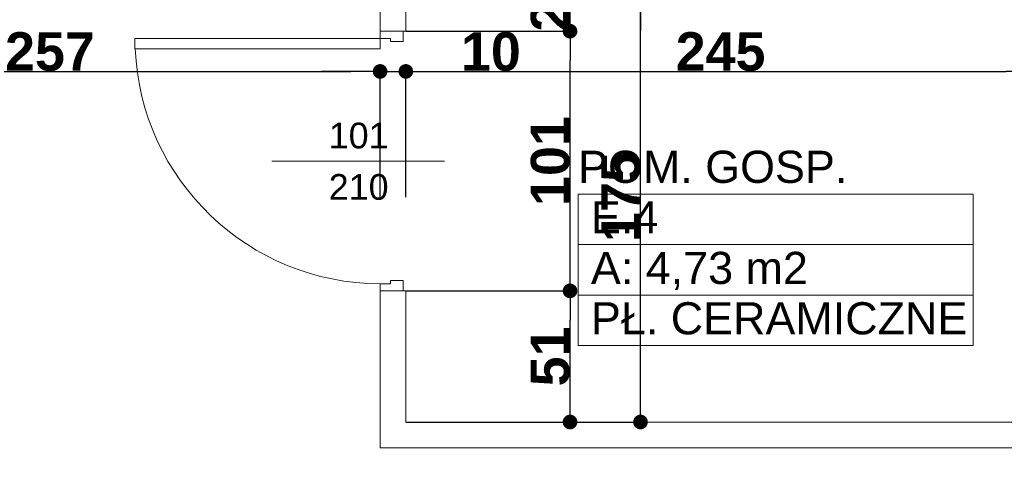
# Model space of a CAD drawing. Header units: millimetres. Extents: x 183299 to 1018155, y -286688 to 171278.
# Tile 99 of 100: x 449875 to 453707, y -105137 to -103412. Entities that reach past the tile are written whole.
import ezdxf
from ezdxf.enums import TextEntityAlignment as Align

# ---------------------------------------------------------------- set-up
doc = ezdxf.new("R2010")
doc.units = ezdxf.units.MM
doc.header["$MEASUREMENT"] = 0
for name, color, linetype in [('Drzwi ArchiCAD', 7, 'Continuous'), ('Elementy Modelu - Strefy', 7, 'Continuous'), ('inwentaryzacja_sciany', 7, 'Continuous'), ('Wymiarowanie - Ogólne', 7, 'Continuous'), ('Znaczniki Drzwi', 7, 'Continuous')]:
    doc.layers.add(name, color=color, linetype=linetype)
for name, color, linetype, lineweight in [('Drzwi ArchiCAD_Nr_Pióra__1', 7, 'Continuous', 13), ('Elementy Modelu - Strefy_Nr_Pióra__6', 250, 'Continuous', 18), ('inwentaryzacja_sciany_Nr_Pióra__1', 7, 'Continuous', 13), ('Znaczniki Drzwi_Nr_Pióra__1', 7, 'Continuous', 13), ('Znaczniki Drzwi_Nr_Pióra__7', 7, 'Continuous', 35)]:
    doc.layers.add(name, color=color, linetype=linetype, lineweight=lineweight)
doc.layers.add('Drzwi ArchiCAD_Nr_Pióra__23', color=7, linetype='Continuous', lineweight=20, true_color=0xff6600)
doc.layers.add('Drzwi ArchiCAD_Nr_Pióra__3', color=7, linetype='Continuous', lineweight=18, true_color=0xff6600)
doc.styles.add('GENERATED_STYLE_1', font='arial.ttf')
doc.styles.add('GENERATED_STYLE_2', font='arialbd.ttf')
doc.styles.get("Standard").update_dxf_attribs({"font": 'txt', "bigfont": 'BIGFONT.SHX'})
doc.dimstyles.new('GENERATED_STYLE__1', dxfattribs={"dimtxt": 150, "dimasz": 114, "dimexe": 0.18, "dimexo": 0, "dimgap": 0.09, "dimtad": 1, "dimtih": 1, "dimtoh": 1, "dimdec": 0, "dimlfac": 0.1, "dimzin": 0, "dimdsep": 46, "dimtxsty": 'GENERATED_STYLE_2', "dimblk": 'ARROWHEAD_11', "dimblk1": 'ARROWHEAD_11', "dimblk2": 'ARROWHEAD_11', "dimcen": 0.09, "dimclrd": 256, "dimclre": 256, "dimclrt": 256, "dimazin": 0, "dimtfac": 1, "dimtdec": 4, "dimtmove": 0, "dimatfit": 3, "dimfxl": 1, "dimtolj": 1, "dimtzin": 0, "dimarcsym": 0})
doc.dimstyles.new('GENERATED_STYLE__2', dxfattribs={"dimtxt": 150, "dimasz": 114, "dimexe": 0.18, "dimexo": 0, "dimgap": 0.09, "dimtad": 1, "dimdec": 0, "dimlfac": 0.1, "dimzin": 0, "dimdsep": 46, "dimtxsty": 'GENERATED_STYLE_2', "dimblk": 'ARROWHEAD_11', "dimblk1": 'ARROWHEAD_11', "dimblk2": 'ARROWHEAD_11', "dimcen": 0.09, "dimclrd": 256, "dimclre": 256, "dimclrt": 256, "dimazin": 0, "dimtfac": 1, "dimtdec": 4, "dimtmove": 0, "dimatfit": 3, "dimfxl": 1, "dimtolj": 1, "dimtzin": 0, "dimarcsym": 0})

# ---------------------------------------------------------------- blocks, each defined once
blk = doc.blocks.new('POM. GOSP.      _E.4_125_2', base_point=(277474.4, -104385.5))
at = {"layer": 'Elementy Modelu - Strefy_Nr_Pióra__6', "linetype": 'Continuous'}
for p, q in [((276705.5, -104189), (278243.2, -104189)), ((276705.5, -104385.5), (276705.5, -104189)), ((278243.2, -104189), (278243.2, -104385.5)), ((278243.2, -104385.5), (276705.5, -104385.5)), ((276705.5, -104385.5), (278243.2, -104385.5)), ((276705.5, -104581.9), (276705.5, -104385.5)), ((278243.2, -104385.5), (278243.2, -104581.9)), ((278243.2, -104581.9), (276705.5, -104581.9)), ((276705.5, -104581.9), (278243.2, -104581.9)), ((276705.5, -104778.3), (276705.5, -104581.9)), ((278243.2, -104581.9), (278243.2, -104778.3)), ((278243.2, -104778.3), (276705.5, -104778.3))]:
    blk.add_line(p, q, dxfattribs=at)
at = {"linetype": 'Continuous', "flags": 1}
for tag in ['ROOM_AREA', 'ROOM_PERIM', 'ROOM_WALLS_SURF', 'ROOM_DOORS_SURF', 'ROOM_WINDS_SURF', 'ROOM_BASELEV', 'ROOM_HEIGHT', 'ROOM_NET_AREA', 'ROOM_REDUCED_AREA', 'ROOM_CALC_AREA', 'ROOM_VOLUME']:
    blk.add_attdef(tag, text='', height=2000, dxfattribs=at).set_placement((277474.4, -105418.6), align=Align.BOTTOM_LEFT)
at = {"layer": 'Elementy Modelu - Strefy_Nr_Pióra__6', "linetype": 'Continuous', "insert": (276755.5, -104414), "char_height": 125, "attachment_point": 1, "style": 'GENERATED_STYLE_1'}
blk.add_mtext('{A: 4,73 m2}', dxfattribs=at)
at = {"layer": 'Elementy Modelu - Strefy_Nr_Pióra__6', "style": 'GENERATED_STYLE_1'}
for tag, p in [('ROOM_NAME', (276705.5, -104183.1)), ('ROOM_NUMBER', (276755.5, -104379.6)), ('basec', (276755.5, -104772.4))]:
    blk.add_attdef(tag, text='', height=125, dxfattribs=at).set_placement(p, align=Align.BOTTOM_LEFT)
blk = doc.blocks.new('D1 Drzwi proste 12_61')
at = {"layer": 'Drzwi ArchiCAD_Nr_Pióra__1', "linetype": 'Continuous'}
for p, q in [((-505, 0), (-505, -90)), ((505, 0), (505, -90))]:
    blk.add_line(p, q, dxfattribs=at)
at = {"layer": 'Drzwi ArchiCAD_Nr_Pióra__23', "linetype": 'Continuous'}
for p, q in [((-477, 0), (-505, 0)), ((-505, 0), (-505, -90)), ((-477, -40), (-477, 0)), ((505, 0), (477, 0)), ((477, 0), (477, -40)), ((505, -90), (505, 0)), ((-465, -40), (-477, -40)), ((-465, -90), (-465, -40)), ((477, -40), (465, -40)), ((465, -40), (465, -90)), ((-505, -90), (-465, -90)), ((465, -90), (505, -90))]:
    blk.add_line(p, q, dxfattribs=at)
at = {"layer": 'Drzwi ArchiCAD_Nr_Pióra__3', "linetype": 'Continuous'}
for p, q in [((477, 954), (437, 954)), ((437, 954), (437, 0)), ((477, 0), (477, 954)), ((437, 0), (477, 0))]:
    blk.add_line(p, q, dxfattribs=at)
blk.add_arc((477, 0), 954, 92.403, 180, dxfattribs=at)
blk = doc.blocks.new('Znacznik O 12_247')
at = {"layer": 'Znaczniki Drzwi_Nr_Pióra__1', "linetype": 'Continuous'}
blk.add_line((0, 421.4), (0, -250), dxfattribs=at)
at = {"layer": 'Znaczniki Drzwi_Nr_Pióra__7', "linetype": 'Continuous', "char_height": 100, "attachment_point": 7, "rotation": 270, "style": 'GENERATED_STYLE_1'}
for s, insert in [('{210}', (-152.1, 200)), ('{101}', (47.9, 200))]:
    blk.add_mtext(s, dxfattribs=dict(at, insert=insert))
blk = doc.blocks.new('Ściana_688_2', base_point=(275935.1, -105075.8))
at = {"layer": 'inwentaryzacja_sciany_Nr_Pióra__1', "linetype": 'Continuous'}
for p, q in [((275935.1, -103325.8), (275935.1, -103555.8)), ((276035.1, -103555.8), (276035.1, -103325.8)), ((275935.1, -103555.8), (276025.1, -103555.8)), ((276025.1, -103555.8), (276035.1, -103555.8)), ((275935.1, -104565.8), (276025.1, -104565.8)), ((275935.1, -104565.8), (275935.1, -105175.8)), ((276025.1, -104565.8), (276035.1, -104565.8)), ((276035.1, -105075.8), (276035.1, -104565.8))]:
    blk.add_line(p, q, dxfattribs=at)
at = {"layer": 'Drzwi ArchiCAD', "linetype": 'Continuous', "rotation": 90}
blk.add_blockref('D1 Drzwi proste 12_61', (275935.1, -104060.8), dxfattribs=at)
at = {"layer": 'Znaczniki Drzwi', "rotation": 90}
blk.add_blockref('Znacznik O 12_247', (275935.1, -104060.8), dxfattribs=at)
blk = doc.blocks.new('Ściana_689_2', base_point=(275935.1, -105075.8))
at = {"layer": 'inwentaryzacja_sciany_Nr_Pióra__1', "linetype": 'Continuous'}
for p, q in [((278485.1, -105075.8), (276035.1, -105075.8)), ((275935.1, -105175.8), (280815.1, -105175.8))]:
    blk.add_line(p, q, dxfattribs=at)
blk = doc.blocks.new('ARROWHEAD_11')
at = {"linetype": 'Continuous'}
blk.add_line((0, 0), (-1, 0), dxfattribs=at)
at = {"linetype": 'Continuous', "const_width": 0.25, "flags": 128}
blk.add_lwpolyline([(-0.125, 0, 1), (0.125, 0, 1)], format="xyb", close=True, dxfattribs=at)
blk = doc.blocks.new('*D5132')
at = {"layer": 'Defpoints', "color": 0}
for p in [(458668, -95376.3), (460277.9, -95376.3), (449788, -107026.3)]:
    blk.add_point(p, dxfattribs=at)
at = {"layer": 'Wymiarowanie - Ogólne', "linetype": 'Continuous', "lineweight": -2}
for p, q in [((458668, -95376.3), (460278.1, -95376.3)), ((460277.9, -106912.3), (460277.9, -95490.3)), ((449788, -107026.3), (460278.1, -107026.3))]:
    blk.add_line(p, q, dxfattribs=at)
at = {"layer": 'Wymiarowanie - Ogólne', "lineweight": -2, "xscale": 114, "yscale": 114, "zscale": 114}
for p, rotation in [((460277.9, -95376.3), 90), ((460277.9, -107026.3), 270)]:
    blk.add_blockref('ARROWHEAD_11', p, dxfattribs=dict(at, rotation=rotation))
at = {"layer": 'Wymiarowanie - Ogólne', "insert": (460201.3, -101201.3), "char_height": 150, "attachment_point": 5, "rotation": 90, "style": 'GENERATED_STYLE_2'}
blk.add_mtext('\\A1;1165', dxfattribs=at)
blk = doc.blocks.new('*D6414')
at = {"layer": 'Defpoints', "color": 0}
for p in [(448708, -102956.3), (451278, -103612.8), (451278, -104101.3)]:
    blk.add_point(p, dxfattribs=at)
at = {"layer": 'Wymiarowanie - Ogólne', "linetype": 'Continuous', "lineweight": -2}
for p, q in [((448708, -102956.3), (448708, -103612.9)), ((448822, -103612.8), (451164, -103612.8)), ((451278, -104101.3), (451278, -103612.6))]:
    blk.add_line(p, q, dxfattribs=at)
at = {"layer": 'Wymiarowanie - Ogólne', "lineweight": -2, "xscale": 114, "yscale": 114, "zscale": 114, "rotation": 180}
blk.add_blockref('ARROWHEAD_11', (448708, -103612.8), dxfattribs=at)
at = {"layer": 'Wymiarowanie - Ogólne', "lineweight": -2, "xscale": 114, "yscale": 114, "zscale": 114}
blk.add_blockref('ARROWHEAD_11', (451278, -103612.8), dxfattribs=at)
at = {"layer": 'Wymiarowanie - Ogólne', "insert": (449993, -103536.2), "char_height": 150, "attachment_point": 5, "style": 'GENERATED_STYLE_2'}
blk.add_mtext('\\A1;257', dxfattribs=at)
blk = doc.blocks.new('*D6415')
at = {"layer": 'Defpoints', "color": 0}
for p in [(451378, -103612.8), (451278, -104101.3), (451378, -104101.3)]:
    blk.add_point(p, dxfattribs=at)
at = {"layer": 'Wymiarowanie - Ogólne', "linetype": 'Continuous', "lineweight": -2}
for p, q in [((451164, -103612.8), (451050, -103612.8)), ((451278, -104101.3), (451278, -103612.6)), ((451278, -103612.8), (451378, -103612.8)), ((451378, -104101.3), (451378, -103612.6)), ((451492, -103612.8), (451812.1, -103612.8))]:
    blk.add_line(p, q, dxfattribs=at)
at = {"layer": 'Wymiarowanie - Ogólne', "lineweight": -2, "xscale": 114, "yscale": 114, "zscale": 114}
blk.add_blockref('ARROWHEAD_11', (451278, -103612.8), dxfattribs=at)
at = {"layer": 'Wymiarowanie - Ogólne', "lineweight": -2, "xscale": 114, "yscale": 114, "zscale": 114, "rotation": 180}
blk.add_blockref('ARROWHEAD_11', (451378, -103612.8), dxfattribs=at)
at = {"layer": 'Wymiarowanie - Ogólne', "insert": (451709, -103536.2), "char_height": 150, "attachment_point": 5, "style": 'GENERATED_STYLE_2'}
blk.add_mtext('\\A1;10', dxfattribs=at)
blk = doc.blocks.new('*D6416')
at = {"layer": 'Defpoints', "color": 0}
for p in [(453828, -103612.8), (453828, -103996.3), (451378, -104101.3)]:
    blk.add_point(p, dxfattribs=at)
at = {"layer": 'Wymiarowanie - Ogólne', "linetype": 'Continuous', "lineweight": -2}
for p, q in [((451378, -104101.3), (451378, -103612.6)), ((451492, -103612.8), (453714, -103612.8)), ((453828, -103996.3), (453828, -103612.6))]:
    blk.add_line(p, q, dxfattribs=at)
at = {"layer": 'Wymiarowanie - Ogólne', "lineweight": -2, "xscale": 114, "yscale": 114, "zscale": 114, "rotation": 180}
blk.add_blockref('ARROWHEAD_11', (451378, -103612.8), dxfattribs=at)
at = {"layer": 'Wymiarowanie - Ogólne', "lineweight": -2, "xscale": 114, "yscale": 114, "zscale": 114}
blk.add_blockref('ARROWHEAD_11', (453828, -103612.8), dxfattribs=at)
at = {"layer": 'Wymiarowanie - Ogólne', "insert": (452603, -103536.2), "char_height": 150, "attachment_point": 5, "style": 'GENERATED_STYLE_2'}
blk.add_mtext('\\A1;245', dxfattribs=at)
blk = doc.blocks.new('*D6446')
at = {"layer": 'Defpoints', "color": 0}
for p in [(451378, -104466.3), (452017.1, -104466.3), (451378, -104976.3)]:
    blk.add_point(p, dxfattribs=at)
at = {"layer": 'Wymiarowanie - Ogólne', "linetype": 'Continuous', "lineweight": -2}
for p, q in [((451378, -104466.3), (452017.3, -104466.3)), ((452017.1, -104862.3), (452017.1, -104580.3)), ((451378, -104976.3), (452017.3, -104976.3))]:
    blk.add_line(p, q, dxfattribs=at)
at = {"layer": 'Wymiarowanie - Ogólne', "lineweight": -2, "xscale": 114, "yscale": 114, "zscale": 114}
for p, rotation in [((452017.1, -104466.3), 90), ((452017.1, -104976.3), 270)]:
    blk.add_blockref('ARROWHEAD_11', p, dxfattribs=dict(at, rotation=rotation))
at = {"layer": 'Wymiarowanie - Ogólne', "insert": (451940.5, -104721.3), "char_height": 150, "attachment_point": 5, "rotation": 90, "style": 'GENERATED_STYLE_2'}
blk.add_mtext('\\A1;51', dxfattribs=at)
blk = doc.blocks.new('*D6447')
at = {"layer": 'Defpoints', "color": 0}
for p in [(451378, -103456.3), (452017.1, -103456.3), (451378, -104466.3)]:
    blk.add_point(p, dxfattribs=at)
at = {"layer": 'Wymiarowanie - Ogólne', "linetype": 'Continuous', "lineweight": -2}
for p, q in [((451378, -103456.3), (452017.3, -103456.3)), ((452017.1, -104352.3), (452017.1, -103570.3)), ((451378, -104466.3), (452017.3, -104466.3))]:
    blk.add_line(p, q, dxfattribs=at)
at = {"layer": 'Wymiarowanie - Ogólne', "lineweight": -2, "xscale": 114, "yscale": 114, "zscale": 114}
for p, rotation in [((452017.1, -103456.3), 90), ((452017.1, -104466.3), 270)]:
    blk.add_blockref('ARROWHEAD_11', p, dxfattribs=dict(at, rotation=rotation))
at = {"layer": 'Wymiarowanie - Ogólne', "insert": (451940.5, -103961.3), "char_height": 150, "attachment_point": 5, "rotation": 90, "style": 'GENERATED_STYLE_2'}
blk.add_mtext('\\A1;101', dxfattribs=at)
blk = doc.blocks.new('*D6448')
at = {"layer": 'Defpoints', "color": 0}
for p in [(451378, -103226.3), (452017.1, -103226.3), (451378, -103456.3)]:
    blk.add_point(p, dxfattribs=at)
at = {"layer": 'Wymiarowanie - Ogólne', "linetype": 'Continuous', "lineweight": -2}
for p, q in [((451378, -103226.3), (452017.3, -103226.3)), ((452017.1, -103342.3), (452017.1, -103340.3)), ((451378, -103456.3), (452017.3, -103456.3))]:
    blk.add_line(p, q, dxfattribs=at)
at = {"layer": 'Wymiarowanie - Ogólne', "lineweight": -2, "xscale": 114, "yscale": 114, "zscale": 114}
for p, rotation in [((452017.1, -103226.3), 90), ((452017.1, -103456.3), 270)]:
    blk.add_blockref('ARROWHEAD_11', p, dxfattribs=dict(at, rotation=rotation))
at = {"layer": 'Wymiarowanie - Ogólne', "insert": (451940.5, -103341.3), "char_height": 150, "attachment_point": 5, "rotation": 90, "style": 'GENERATED_STYLE_2'}
blk.add_mtext('\\A1;23', dxfattribs=at)
blk = doc.blocks.new('*D6449')
at = {"layer": 'Defpoints', "color": 0}
for p in [(451728, -103226.3), (452291.3, -103226.3), (451378, -104976.3)]:
    blk.add_point(p, dxfattribs=at)
at = {"layer": 'Wymiarowanie - Ogólne', "linetype": 'Continuous', "lineweight": -2}
for p, q in [((451728, -103226.3), (452291.5, -103226.3)), ((452291.3, -104862.3), (452291.3, -103340.3)), ((451378, -104976.3), (452291.5, -104976.3))]:
    blk.add_line(p, q, dxfattribs=at)
at = {"layer": 'Wymiarowanie - Ogólne', "lineweight": -2, "xscale": 114, "yscale": 114, "zscale": 114}
for p, rotation in [((452291.3, -103226.3), 90), ((452291.3, -104976.3), 270)]:
    blk.add_blockref('ARROWHEAD_11', p, dxfattribs=dict(at, rotation=rotation))
at = {"layer": 'Wymiarowanie - Ogólne', "insert": (452214.7, -104101.3), "char_height": 150, "attachment_point": 5, "rotation": 90, "style": 'GENERATED_STYLE_2'}
blk.add_mtext('\\A1;175', dxfattribs=at)
blk = doc.blocks.new('*D6450')
at = {"layer": 'Defpoints', "color": 0}
for p in [(451728, -103016.3), (452291.3, -103016.3), (451728, -103226.3)]:
    blk.add_point(p, dxfattribs=at)
at = {"layer": 'Wymiarowanie - Ogólne', "linetype": 'Continuous', "lineweight": -2}
for p, q in [((452291.3, -102902.3), (452291.3, -102788.3)), ((451728, -103016.3), (452291.5, -103016.3)), ((452291.3, -103226.3), (452291.3, -103016.3)), ((451728, -103226.3), (452291.5, -103226.3)), ((452291.3, -103340.3), (452291.3, -103454.3))]:
    blk.add_line(p, q, dxfattribs=at)
at = {"layer": 'Wymiarowanie - Ogólne', "lineweight": -2, "xscale": 114, "yscale": 114, "zscale": 114}
for p, rotation in [((452291.3, -103016.3), 270), ((452291.3, -103226.3), 90)]:
    blk.add_blockref('ARROWHEAD_11', p, dxfattribs=dict(at, rotation=rotation))
at = {"layer": 'Wymiarowanie - Ogólne', "insert": (452216, -103121.3), "char_height": 150, "attachment_point": 5, "rotation": 90, "style": 'GENERATED_STYLE_2'}
blk.add_mtext('\\A1;21', dxfattribs=at)

msp = doc.modelspace()

# ---------------------------------------------------------------- block references
at = {"layer": 'Elementy Modelu - Strefy', "linetype": 'Continuous'}
ref = msp.add_blockref('POM. GOSP.      _E.4_125_2', (452817.26976, -104286.03495), dxfattribs=at)
ref.add_attrib('ROOM_NAME', 'POM. GOSP.', dxfattribs={"layer": 'Elementy Modelu - Strefy_Nr_Pióra__6', "color": 5, "linetype": 'Continuous', "height": 125, "style": 'GENERATED_STYLE_1'}).set_placement((452048.41101, -104083.6926), align=Align.BOTTOM_LEFT)
ref.add_attrib('ROOM_NUMBER', 'E.4', dxfattribs={"layer": 'Elementy Modelu - Strefy_Nr_Pióra__6', "color": 5, "linetype": 'Continuous', "height": 125, "style": 'GENERATED_STYLE_1'}).set_placement((452098.41101, -104280.12117), align=Align.BOTTOM_LEFT)
ref.add_attrib('basec', 'PŁ. CERAMICZNE', dxfattribs={"layer": 'Elementy Modelu - Strefy_Nr_Pióra__6', "color": 5, "linetype": 'Continuous', "height": 125, "style": 'GENERATED_STYLE_1'}).set_placement((452098.41101, -104672.97831), align=Align.BOTTOM_LEFT)
at = {"layer": 'inwentaryzacja_sciany'}
for name in ['Ściana_688_2', 'Ściana_689_2']:
    msp.add_blockref(name, (451277.95206, -104976.32699), dxfattribs=at)

# ---------------------------------------------------------------- dimensions: what is measured, and where the dimension line sits
at = {"layer": 'Wymiarowanie - Ogólne', "linetype": 'Continuous'}
for base, p1, p2, picture, middle in [((460277.88078, -95376.32699), (449787.95206, -107026.32699), (458667.95206, -95376.32699), '*D5132', (460201.29078, -101201.32699)), ((452291.31135, -103016.32699), (451727.95206, -103226.32699), (451727.95206, -103016.32699), '*D6450', (452215.99635, -103121.32699)), ((452017.13361, -103226.32699), (451377.95206, -103456.32699), (451377.95206, -103226.32699), '*D6448', (451940.54361, -103341.32699)), ((452291.31135, -103226.32699), (451377.95206, -104976.32699), (451727.95206, -103226.32699), '*D6449', (452214.72135, -104101.32699)), ((452017.13361, -103456.32699), (451377.95206, -104466.32699), (451377.95206, -103456.32699), '*D6447', (451940.54361, -103961.32699)), ((452017.13361, -104466.32699), (451377.95206, -104976.32699), (451377.95206, -104466.32699), '*D6446', (451940.54361, -104721.32699))]:
    dim = msp.add_linear_dim(base=base, p1=p1, p2=p2, angle=90, dimstyle='GENERATED_STYLE__2', dxfattribs=at)
    dim.commit()
    dim.dimension.update_dxf_attribs({"geometry": picture, "text_midpoint": middle})
for base, p1, p2, picture, middle in [((451277.95206, -103612.75519), (448707.95206, -102956.32699), (451277.95206, -104101.32699), '*D6414', (449992.95206, -103536.16519)), ((451377.95206, -103612.75519), (451277.95206, -104101.32699), (451377.95206, -104101.32699), '*D6415', (451709.01706, -103536.16519)), ((453827.95206, -103612.75519), (451377.95206, -104101.32699), (453827.95206, -103996.32699), '*D6416', (452602.95206, -103536.16519))]:
    dim = msp.add_linear_dim(base=base, p1=p1, p2=p2, dimstyle='GENERATED_STYLE__1', dxfattribs=at)
    dim.commit()
    dim.dimension.update_dxf_attribs({"geometry": picture, "text_midpoint": middle})

doc.saveas('drawing.dxf')
